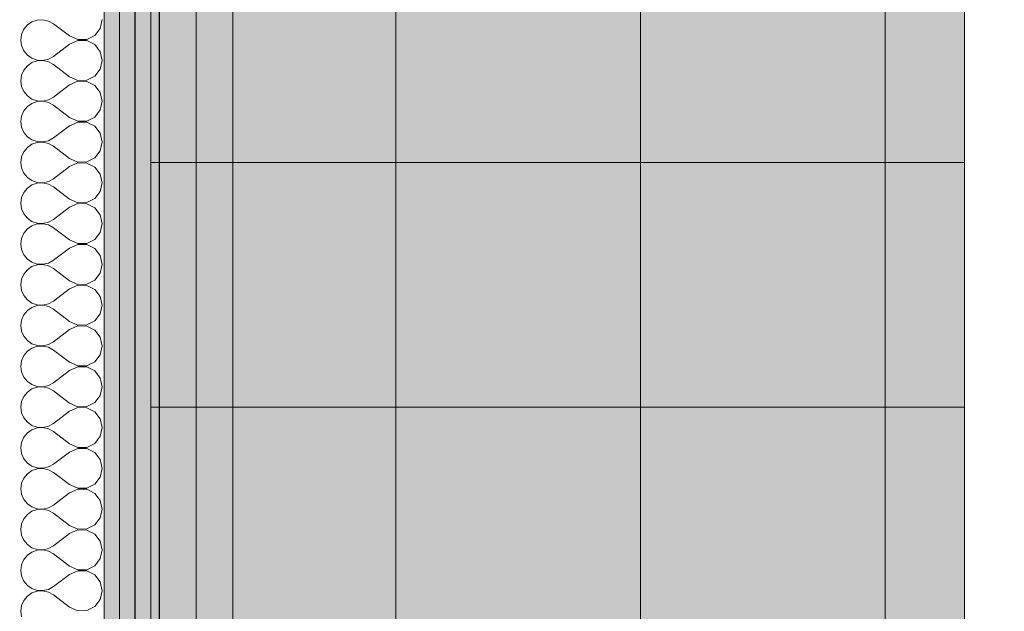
# Model space of a CAD drawing. Header units: millimetres. Extents: x -19885 to 4386, y -353 to 3827.
# Tile 9 of 59: x -19460 to -18655, y 1433 to 1917. Entities that reach past the tile are written whole.
import ezdxf

# ---------------------------------------------------------------- set-up
doc = ezdxf.new("R2010")
doc.units = ezdxf.units.MM
doc.header["$MEASUREMENT"] = 0
doc.linetypes.add('Wipeout_Contour', pattern=[1000, 0, -1000])
for name, color, linetype, lineweight in [('0_Nr_pióra__101', 252, 'Continuous', 5), ('0_Nr_pióra__21', 7, 'Continuous', 25), ('ROZBUDOWA_NOWE_DZIAŁOWE_Nr_pióra__47', 7, 'Continuous', 15)]:
    doc.layers.add(name, color=color, linetype=linetype, lineweight=lineweight)
for name, color, linetype, lineweight, true_color in [('0_Nr_pióra__181', 7, 'Continuous', 0, 0xe8e8e8), ('PRZBUDOWA_W_KAN_OPIS_Nr_pióra__20', 7, 'Continuous', 13, 0xb00000), ('ROZBUDOWA_NOWE_DZIAŁOWE_Nr_pióra__102', 7, 'Continuous', 5, 0xcccccc), ('ROZBUDOWA_NOWE_DZIAŁOWE_Nr_pióra__24', 7, 'Continuous', 15, 0x029e21), ('ROZBUDOWA_NOWE_DZIAŁOWE_Nr_pióra__4', 7, 'Continuous', 13, 0x029e21), ('ROZBUDOWA_NOWE_DZIAŁOWE_Nr_pióra__67', 7, 'Continuous', 13, 0x6a6a6a)]:
    doc.layers.add(name, color=color, linetype=linetype, lineweight=lineweight, true_color=true_color)
doc.layers.add('PRZBUDOWA_W_KAN_OPIS', color=7, linetype='Continuous')
doc.styles.add('GENERATED_STYLE_2', font='txt')
doc.dimstyles.new('GENERATED_STYLE__1', dxfattribs={"dimtxt": 40, "dimasz": 28.5, "dimexe": 0.18, "dimexo": 0, "dimgap": 0.09, "dimtad": 1, "dimdec": 0, "dimlfac": 0.1, "dimzin": 0, "dimdsep": 46, "dimtxsty": 'GENERATED_STYLE_2', "dimblk": 'ARROWHEAD_6', "dimblk1": 'ARROWHEAD_6', "dimblk2": 'ARROWHEAD_6', "dimcen": 0.09, "dimclrd": 256, "dimclre": 256, "dimclrt": 256, "dimadec": 1, "dimazin": 0, "dimtfac": 1, "dimtdec": 4, "dimtmove": 0, "dimatfit": 3, "dimfxl": 0, "dimtolj": 1, "dimtzin": 0, "dimarcsym": 0})
doc.dimstyles.new('GENERATED_STYLE__2', dxfattribs={"dimtxt": 40, "dimasz": 28.5, "dimexe": 0.18, "dimexo": 0, "dimgap": 0.09, "dimtad": 1, "dimtih": 1, "dimtoh": 1, "dimdec": 0, "dimlfac": 0.1, "dimzin": 0, "dimdsep": 46, "dimtxsty": 'GENERATED_STYLE_2', "dimblk": 'ARROWHEAD_6', "dimblk1": 'ARROWHEAD_6', "dimblk2": 'ARROWHEAD_6', "dimcen": 0.09, "dimclrd": 256, "dimclre": 256, "dimclrt": 256, "dimadec": 1, "dimazin": 0, "dimtfac": 1, "dimtdec": 4, "dimtmove": 0, "dimatfit": 3, "dimfxl": 0, "dimtolj": 1, "dimtzin": 0, "dimarcsym": 0})
pattern_1 = [(0, (0, 0), (0, 15), [0, -15])]

# ---------------------------------------------------------------- blocks, each defined once
blk = doc.blocks.new('*X12')
at = {"layer": 'ROZBUDOWA_NOWE_DZIAŁOWE_Nr_pióra__4', "linetype": 'Continuous'}
for p, q in [((-19445.76, 1916.38), (-19450.12, 1914.91)), ((-19441.17, 1916.6), (-19445.76, 1916.38)), ((-19436.69, 1915.56), (-19441.17, 1916.6)), ((-19432.66, 1913.33), (-19436.69, 1915.56)), ((-19394.27, 1909.52), (-19392.66, 1916.67)), ((-19456.84, 1908.76), (-19458.7, 1904.55)), ((-19453.91, 1912.3), (-19456.84, 1908.76)), ((-19450.12, 1914.91), (-19453.91, 1912.3)), ((-19419.33, 1903.33), (-19432.66, 1913.33)), ((-19398.79, 1903.76), (-19394.27, 1909.52)), ((-19458.7, 1904.55), (-19459.33, 1900)), ((-19459.33, 1900), (-19458.7, 1895.45)), ((-19419.33, 1903.33), (-19412.65, 1900.33)), ((-19412.65, 1899.67), (-19419.33, 1896.67)), ((-19412.65, 1900.33), (-19405.33, 1900.49)), ((-19405.33, 1899.51), (-19412.65, 1899.67)), ((-19405.33, 1900.49), (-19398.79, 1903.76)), ((-19398.79, 1896.24), (-19405.33, 1899.51)), ((-19458.7, 1895.45), (-19456.84, 1891.24)), ((-19456.84, 1891.24), (-19453.91, 1887.7)), ((-19419.33, 1896.67), (-19432.66, 1886.67)), ((-19394.27, 1890.48), (-19398.79, 1896.24)), ((-19453.91, 1887.7), (-19450.12, 1885.09)), ((-19450.12, 1885.09), (-19445.76, 1883.62)), ((-19445.76, 1883.04), (-19450.12, 1881.57)), ((-19445.76, 1883.62), (-19441.17, 1883.4)), ((-19441.17, 1883.27), (-19445.76, 1883.04)), ((-19441.17, 1883.4), (-19436.69, 1884.44)), ((-19436.69, 1882.23), (-19441.17, 1883.27)), ((-19436.69, 1884.44), (-19432.66, 1886.67)), ((-19392.66, 1883.33), (-19394.27, 1890.48)), ((-19394.27, 1876.19), (-19392.66, 1883.33)), ((-19456.84, 1875.43), (-19458.7, 1871.22)), ((-19453.91, 1878.97), (-19456.84, 1875.43)), ((-19450.12, 1881.57), (-19453.91, 1878.97)), ((-19432.66, 1880), (-19436.69, 1882.23)), ((-19419.33, 1870), (-19432.66, 1880)), ((-19398.79, 1870.43), (-19394.27, 1876.19)), ((-19458.7, 1871.22), (-19459.33, 1866.67)), ((-19419.33, 1870), (-19412.65, 1867)), ((-19412.65, 1867), (-19405.33, 1867.15)), ((-19405.33, 1867.15), (-19398.79, 1870.43)), ((-19459.33, 1866.67), (-19458.7, 1862.11)), ((-19458.7, 1862.11), (-19456.84, 1857.9)), ((-19419.33, 1863.33), (-19432.66, 1853.33)), ((-19412.65, 1866.33), (-19419.33, 1863.33)), ((-19405.33, 1866.18), (-19412.65, 1866.33)), ((-19398.79, 1862.91), (-19405.33, 1866.18)), ((-19394.27, 1857.14), (-19398.79, 1862.91)), ((-19456.84, 1857.9), (-19453.91, 1854.36)), ((-19453.91, 1854.36), (-19450.12, 1851.76)), ((-19450.12, 1851.76), (-19445.76, 1850.29)), ((-19441.17, 1850.07), (-19436.69, 1851.11)), ((-19436.69, 1851.11), (-19432.66, 1853.33)), ((-19392.66, 1850), (-19394.27, 1857.14)), ((-19453.91, 1845.64), (-19456.84, 1842.1)), ((-19450.12, 1848.24), (-19453.91, 1845.64)), ((-19445.76, 1849.71), (-19450.12, 1848.24)), ((-19445.76, 1850.29), (-19441.17, 1850.07)), ((-19441.17, 1849.93), (-19445.76, 1849.71)), ((-19436.69, 1848.89), (-19441.17, 1849.93)), ((-19432.66, 1846.67), (-19436.69, 1848.89)), ((-19419.33, 1836.67), (-19432.66, 1846.67)), ((-19398.79, 1837.09), (-19394.27, 1842.86)), ((-19394.27, 1842.86), (-19392.66, 1850)), ((-19458.7, 1837.89), (-19459.33, 1833.33)), ((-19456.84, 1842.1), (-19458.7, 1837.89)), ((-19419.33, 1836.67), (-19412.65, 1833.67)), ((-19405.33, 1833.82), (-19398.79, 1837.09)), ((-19459.33, 1833.33), (-19458.7, 1828.78)), ((-19458.7, 1828.78), (-19456.84, 1824.57)), ((-19419.33, 1830), (-19432.66, 1820)), ((-19412.65, 1833), (-19419.33, 1830)), ((-19412.65, 1833.67), (-19405.33, 1833.82)), ((-19405.33, 1832.85), (-19412.65, 1833)), ((-19398.79, 1829.57), (-19405.33, 1832.85)), ((-19394.27, 1823.81), (-19398.79, 1829.57)), ((-19456.84, 1824.57), (-19453.91, 1821.03)), ((-19453.91, 1821.03), (-19450.12, 1818.43)), ((-19436.69, 1817.77), (-19432.66, 1820)), ((-19392.66, 1816.67), (-19394.27, 1823.81)), ((-19453.91, 1812.3), (-19456.84, 1808.76)), ((-19450.12, 1814.91), (-19453.91, 1812.3)), ((-19450.12, 1818.43), (-19445.76, 1816.96)), ((-19445.76, 1816.38), (-19450.12, 1814.91)), ((-19445.76, 1816.96), (-19441.17, 1816.73)), ((-19441.17, 1816.6), (-19445.76, 1816.38)), ((-19441.17, 1816.73), (-19436.69, 1817.77)), ((-19436.69, 1815.56), (-19441.17, 1816.6)), ((-19432.66, 1813.33), (-19436.69, 1815.56)), ((-19419.33, 1803.33), (-19432.66, 1813.33)), ((-19394.27, 1809.52), (-19392.66, 1816.67)), ((-19458.7, 1804.55), (-19459.33, 1800)), ((-19456.84, 1808.76), (-19458.7, 1804.55)), ((-19419.33, 1803.33), (-19412.65, 1800.33)), ((-19405.33, 1800.49), (-19398.79, 1803.76)), ((-19398.79, 1803.76), (-19394.27, 1809.52)), ((-19459.33, 1800), (-19458.7, 1795.45)), ((-19458.7, 1795.45), (-19456.84, 1791.24)), ((-19419.33, 1796.67), (-19432.66, 1786.67)), ((-19412.65, 1799.67), (-19419.33, 1796.67)), ((-19412.65, 1800.33), (-19405.33, 1800.49)), ((-19405.33, 1799.51), (-19412.65, 1799.67)), ((-19398.79, 1796.24), (-19405.33, 1799.51)), ((-19394.27, 1790.48), (-19398.79, 1796.24)), ((-19456.84, 1791.24), (-19453.91, 1787.7)), ((-19453.91, 1787.7), (-19450.12, 1785.09)), ((-19436.69, 1784.44), (-19432.66, 1786.67)), ((-19392.66, 1783.33), (-19394.27, 1790.48)), ((-19453.91, 1778.97), (-19456.84, 1775.43)), ((-19450.12, 1781.57), (-19453.91, 1778.97)), ((-19450.12, 1785.09), (-19445.76, 1783.62)), ((-19445.76, 1783.04), (-19450.12, 1781.57)), ((-19445.76, 1783.62), (-19441.17, 1783.4)), ((-19441.17, 1783.27), (-19445.76, 1783.04)), ((-19441.17, 1783.4), (-19436.69, 1784.44)), ((-19436.69, 1782.23), (-19441.17, 1783.27)), ((-19432.66, 1780), (-19436.69, 1782.23)), ((-19419.33, 1770), (-19432.66, 1780)), ((-19394.27, 1776.19), (-19392.66, 1783.33)), ((-19458.7, 1771.22), (-19459.33, 1766.67)), ((-19456.84, 1775.43), (-19458.7, 1771.22)), ((-19405.33, 1767.15), (-19398.79, 1770.43)), ((-19398.79, 1770.43), (-19394.27, 1776.19)), ((-19459.33, 1766.67), (-19458.7, 1762.11)), ((-19419.33, 1763.33), (-19432.66, 1753.33)), ((-19419.33, 1770), (-19412.65, 1767)), ((-19412.65, 1766.33), (-19419.33, 1763.33)), ((-19412.65, 1767), (-19405.33, 1767.15)), ((-19405.33, 1766.18), (-19412.65, 1766.33)), ((-19398.79, 1762.91), (-19405.33, 1766.18)), ((-19394.27, 1757.14), (-19398.79, 1762.91)), ((-19458.7, 1762.11), (-19456.84, 1757.9)), ((-19456.84, 1757.9), (-19453.91, 1754.36)), ((-19453.91, 1754.36), (-19450.12, 1751.76)), ((-19392.66, 1750), (-19394.27, 1757.14)), ((-19450.12, 1748.24), (-19453.91, 1745.64)), ((-19450.12, 1751.76), (-19445.76, 1750.29)), ((-19445.76, 1749.71), (-19450.12, 1748.24)), ((-19445.76, 1750.29), (-19441.17, 1750.07)), ((-19441.17, 1749.93), (-19445.76, 1749.71)), ((-19441.17, 1750.07), (-19436.69, 1751.11)), ((-19436.69, 1748.89), (-19441.17, 1749.93)), ((-19436.69, 1751.11), (-19432.66, 1753.33)), ((-19432.66, 1746.67), (-19436.69, 1748.89)), ((-19419.33, 1736.67), (-19432.66, 1746.67)), ((-19394.27, 1742.86), (-19392.66, 1750)), ((-19456.84, 1742.1), (-19458.7, 1737.89)), ((-19453.91, 1745.64), (-19456.84, 1742.1)), ((-19398.79, 1737.09), (-19394.27, 1742.86)), ((-19458.7, 1737.89), (-19459.33, 1733.33)), ((-19459.33, 1733.33), (-19458.7, 1728.78)), ((-19419.33, 1736.67), (-19412.65, 1733.67)), ((-19412.65, 1733), (-19419.33, 1730)), ((-19412.65, 1733.67), (-19405.33, 1733.82)), ((-19405.33, 1732.85), (-19412.65, 1733)), ((-19405.33, 1733.82), (-19398.79, 1737.09)), ((-19398.79, 1729.57), (-19405.33, 1732.85)), ((-19458.7, 1728.78), (-19456.84, 1724.57)), ((-19456.84, 1724.57), (-19453.91, 1721.03)), ((-19419.33, 1730), (-19432.66, 1720)), ((-19394.27, 1723.81), (-19398.79, 1729.57)), ((-19392.66, 1716.67), (-19394.27, 1723.81)), ((-19453.91, 1721.03), (-19450.12, 1718.43)), ((-19450.12, 1714.91), (-19453.91, 1712.3)), ((-19450.12, 1718.43), (-19445.76, 1716.96)), ((-19445.76, 1716.38), (-19450.12, 1714.91)), ((-19445.76, 1716.96), (-19441.17, 1716.73)), ((-19441.17, 1716.6), (-19445.76, 1716.38)), ((-19441.17, 1716.73), (-19436.69, 1717.77)), ((-19436.69, 1715.56), (-19441.17, 1716.6)), ((-19436.69, 1717.77), (-19432.66, 1720)), ((-19432.66, 1713.33), (-19436.69, 1715.56)), ((-19394.27, 1709.52), (-19392.66, 1716.67)), ((-19456.84, 1708.76), (-19458.7, 1704.55)), ((-19453.91, 1712.3), (-19456.84, 1708.76)), ((-19419.33, 1703.33), (-19432.66, 1713.33)), ((-19398.79, 1703.76), (-19394.27, 1709.52)), ((-19458.7, 1704.55), (-19459.33, 1700)), ((-19459.33, 1700), (-19458.7, 1695.45)), ((-19419.33, 1703.33), (-19412.65, 1700.33)), ((-19412.65, 1699.67), (-19419.33, 1696.67)), ((-19412.65, 1700.33), (-19405.33, 1700.49)), ((-19405.33, 1699.51), (-19412.65, 1699.67)), ((-19405.33, 1700.49), (-19398.79, 1703.76)), ((-19398.79, 1696.24), (-19405.33, 1699.51)), ((-19458.7, 1695.45), (-19456.84, 1691.24)), ((-19456.84, 1691.24), (-19453.91, 1687.7)), ((-19419.33, 1696.67), (-19432.66, 1686.67)), ((-19394.27, 1690.48), (-19398.79, 1696.24)), ((-19392.66, 1683.33), (-19394.27, 1690.48)), ((-19453.91, 1687.7), (-19450.12, 1685.09)), ((-19450.12, 1685.09), (-19445.76, 1683.62)), ((-19445.76, 1683.04), (-19450.12, 1681.57)), ((-19445.76, 1683.62), (-19441.17, 1683.4)), ((-19441.17, 1683.27), (-19445.76, 1683.04)), ((-19441.17, 1683.4), (-19436.69, 1684.44)), ((-19436.69, 1682.23), (-19441.17, 1683.27)), ((-19436.69, 1684.44), (-19432.66, 1686.67)), ((-19432.66, 1680), (-19436.69, 1682.23)), ((-19394.27, 1676.19), (-19392.66, 1683.33)), ((-19456.84, 1675.43), (-19458.7, 1671.22)), ((-19453.91, 1678.97), (-19456.84, 1675.43)), ((-19450.12, 1681.57), (-19453.91, 1678.97)), ((-19419.33, 1670), (-19432.66, 1680)), ((-19398.79, 1670.43), (-19394.27, 1676.19)), ((-19458.7, 1671.22), (-19459.33, 1666.67)), ((-19459.33, 1666.67), (-19458.7, 1662.11)), ((-19419.33, 1670), (-19412.65, 1667)), ((-19412.65, 1666.33), (-19419.33, 1663.33)), ((-19412.65, 1667), (-19405.33, 1667.15)), ((-19405.33, 1666.18), (-19412.65, 1666.33)), ((-19405.33, 1667.15), (-19398.79, 1670.43)), ((-19398.79, 1662.91), (-19405.33, 1666.18)), ((-19458.7, 1662.11), (-19456.84, 1657.9)), ((-19456.84, 1657.9), (-19453.91, 1654.36)), ((-19419.33, 1663.33), (-19432.66, 1653.33)), ((-19394.27, 1657.14), (-19398.79, 1662.91)), ((-19453.91, 1654.36), (-19450.12, 1651.76)), ((-19450.12, 1651.76), (-19445.76, 1650.29)), ((-19445.76, 1649.71), (-19450.12, 1648.24)), ((-19445.76, 1650.29), (-19441.17, 1650.07)), ((-19441.17, 1649.93), (-19445.76, 1649.71)), ((-19441.17, 1650.07), (-19436.69, 1651.11)), ((-19436.69, 1648.89), (-19441.17, 1649.93)), ((-19436.69, 1651.11), (-19432.66, 1653.33)), ((-19392.66, 1650), (-19394.27, 1657.14)), ((-19394.27, 1642.86), (-19392.66, 1650)), ((-19456.84, 1642.1), (-19458.7, 1637.89)), ((-19453.91, 1645.64), (-19456.84, 1642.1)), ((-19450.12, 1648.24), (-19453.91, 1645.64)), ((-19432.66, 1646.67), (-19436.69, 1648.89)), ((-19419.33, 1636.67), (-19432.66, 1646.67)), ((-19398.79, 1637.09), (-19394.27, 1642.86)), ((-19458.7, 1637.89), (-19459.33, 1633.33)), ((-19419.33, 1636.67), (-19412.65, 1633.67)), ((-19412.65, 1633.67), (-19405.33, 1633.82)), ((-19405.33, 1633.82), (-19398.79, 1637.09)), ((-19459.33, 1633.33), (-19458.7, 1628.78)), ((-19458.7, 1628.78), (-19456.84, 1624.57)), ((-19419.33, 1630), (-19432.66, 1620)), ((-19412.65, 1633), (-19419.33, 1630)), ((-19405.33, 1632.85), (-19412.65, 1633)), ((-19398.79, 1629.57), (-19405.33, 1632.85)), ((-19394.27, 1623.81), (-19398.79, 1629.57)), ((-19456.84, 1624.57), (-19453.91, 1621.03)), ((-19453.91, 1621.03), (-19450.12, 1618.43)), ((-19450.12, 1618.43), (-19445.76, 1616.96)), ((-19441.17, 1616.73), (-19436.69, 1617.77)), ((-19436.69, 1617.77), (-19432.66, 1620)), ((-19392.66, 1616.67), (-19394.27, 1623.81)), ((-19453.91, 1612.3), (-19456.84, 1608.76)), ((-19450.12, 1614.91), (-19453.91, 1612.3)), ((-19445.76, 1616.38), (-19450.12, 1614.91)), ((-19445.76, 1616.96), (-19441.17, 1616.73)), ((-19441.17, 1616.6), (-19445.76, 1616.38)), ((-19436.69, 1615.56), (-19441.17, 1616.6)), ((-19432.66, 1613.33), (-19436.69, 1615.56)), ((-19419.33, 1603.33), (-19432.66, 1613.33)), ((-19398.79, 1603.76), (-19394.27, 1609.52)), ((-19394.27, 1609.52), (-19392.66, 1616.67)), ((-19458.7, 1604.55), (-19459.33, 1600)), ((-19456.84, 1608.76), (-19458.7, 1604.55)), ((-19419.33, 1603.33), (-19412.65, 1600.33)), ((-19405.33, 1600.49), (-19398.79, 1603.76)), ((-19459.33, 1600), (-19458.7, 1595.45)), ((-19458.7, 1595.45), (-19456.84, 1591.24)), ((-19419.33, 1596.67), (-19432.66, 1586.67)), ((-19412.65, 1599.67), (-19419.33, 1596.67)), ((-19412.65, 1600.33), (-19405.33, 1600.49)), ((-19405.33, 1599.51), (-19412.65, 1599.67)), ((-19398.79, 1596.24), (-19405.33, 1599.51)), ((-19394.27, 1590.48), (-19398.79, 1596.24)), ((-19456.84, 1591.24), (-19453.91, 1587.7)), ((-19453.91, 1587.7), (-19450.12, 1585.09)), ((-19436.69, 1584.44), (-19432.66, 1586.67)), ((-19392.66, 1583.33), (-19394.27, 1590.48)), ((-19453.91, 1578.97), (-19456.84, 1575.43)), ((-19450.12, 1581.57), (-19453.91, 1578.97)), ((-19450.12, 1585.09), (-19445.76, 1583.62)), ((-19445.76, 1583.04), (-19450.12, 1581.57)), ((-19445.76, 1583.62), (-19441.17, 1583.4)), ((-19441.17, 1583.27), (-19445.76, 1583.04)), ((-19441.17, 1583.4), (-19436.69, 1584.44)), ((-19436.69, 1582.23), (-19441.17, 1583.27)), ((-19432.66, 1580), (-19436.69, 1582.23)), ((-19419.33, 1570), (-19432.66, 1580)), ((-19394.27, 1576.19), (-19392.66, 1583.33)), ((-19458.7, 1571.22), (-19459.33, 1566.67)), ((-19456.84, 1575.43), (-19458.7, 1571.22)), ((-19419.33, 1570), (-19412.65, 1567)), ((-19405.33, 1567.15), (-19398.79, 1570.43)), ((-19398.79, 1570.43), (-19394.27, 1576.19)), ((-19459.33, 1566.67), (-19458.7, 1562.11)), ((-19458.7, 1562.11), (-19456.84, 1557.9)), ((-19419.33, 1563.33), (-19432.66, 1553.33)), ((-19412.65, 1566.33), (-19419.33, 1563.33)), ((-19412.65, 1567), (-19405.33, 1567.15)), ((-19405.33, 1566.18), (-19412.65, 1566.33)), ((-19398.79, 1562.91), (-19405.33, 1566.18)), ((-19394.27, 1557.14), (-19398.79, 1562.91)), ((-19456.84, 1557.9), (-19453.91, 1554.36)), ((-19453.91, 1554.36), (-19450.12, 1551.76)), ((-19436.69, 1551.11), (-19432.66, 1553.33)), ((-19392.66, 1550), (-19394.27, 1557.14)), ((-19453.91, 1545.64), (-19456.84, 1542.1)), ((-19450.12, 1548.24), (-19453.91, 1545.64)), ((-19450.12, 1551.76), (-19445.76, 1550.29)), ((-19445.76, 1549.71), (-19450.12, 1548.24)), ((-19445.76, 1550.29), (-19441.17, 1550.07)), ((-19441.17, 1549.93), (-19445.76, 1549.71)), ((-19441.17, 1550.07), (-19436.69, 1551.11)), ((-19436.69, 1548.89), (-19441.17, 1549.93)), ((-19432.66, 1546.67), (-19436.69, 1548.89)), ((-19419.33, 1536.67), (-19432.66, 1546.67)), ((-19394.27, 1542.86), (-19392.66, 1550)), ((-19458.7, 1537.89), (-19459.33, 1533.33)), ((-19456.84, 1542.1), (-19458.7, 1537.89)), ((-19405.33, 1533.82), (-19398.79, 1537.09)), ((-19398.79, 1537.09), (-19394.27, 1542.86)), ((-19459.33, 1533.33), (-19458.7, 1528.78)), ((-19419.33, 1530), (-19432.66, 1520)), ((-19419.33, 1536.67), (-19412.65, 1533.67)), ((-19412.65, 1533), (-19419.33, 1530)), ((-19412.65, 1533.67), (-19405.33, 1533.82)), ((-19405.33, 1532.85), (-19412.65, 1533)), ((-19398.79, 1529.57), (-19405.33, 1532.85)), ((-19394.27, 1523.81), (-19398.79, 1529.57)), ((-19458.7, 1528.78), (-19456.84, 1524.57)), ((-19456.84, 1524.57), (-19453.91, 1521.03)), ((-19453.91, 1521.03), (-19450.12, 1518.43)), ((-19392.66, 1516.67), (-19394.27, 1523.81)), ((-19450.12, 1514.91), (-19453.91, 1512.3)), ((-19450.12, 1518.43), (-19445.76, 1516.96)), ((-19445.76, 1516.38), (-19450.12, 1514.91)), ((-19445.76, 1516.96), (-19441.17, 1516.73)), ((-19441.17, 1516.6), (-19445.76, 1516.38)), ((-19441.17, 1516.73), (-19436.69, 1517.77)), ((-19436.69, 1515.56), (-19441.17, 1516.6)), ((-19436.69, 1517.77), (-19432.66, 1520)), ((-19432.66, 1513.33), (-19436.69, 1515.56)), ((-19419.33, 1503.33), (-19432.66, 1513.33)), ((-19394.27, 1509.52), (-19392.66, 1516.67)), ((-19456.84, 1508.76), (-19458.7, 1504.55)), ((-19453.91, 1512.3), (-19456.84, 1508.76)), ((-19398.79, 1503.76), (-19394.27, 1509.52)), ((-19458.7, 1504.55), (-19459.33, 1500)), ((-19459.33, 1500), (-19458.7, 1495.45)), ((-19419.33, 1503.33), (-19412.65, 1500.33)), ((-19412.65, 1499.67), (-19419.33, 1496.67)), ((-19412.65, 1500.33), (-19405.33, 1500.49)), ((-19405.33, 1499.51), (-19412.65, 1499.67)), ((-19405.33, 1500.49), (-19398.79, 1503.76)), ((-19398.79, 1496.24), (-19405.33, 1499.51)), ((-19458.7, 1495.45), (-19456.84, 1491.24)), ((-19456.84, 1491.24), (-19453.91, 1487.7)), ((-19419.33, 1496.67), (-19432.66, 1486.67)), ((-19394.27, 1490.48), (-19398.79, 1496.24)), ((-19392.66, 1483.33), (-19394.27, 1490.48)), ((-19453.91, 1487.7), (-19450.12, 1485.09)), ((-19450.12, 1481.57), (-19453.91, 1478.97)), ((-19450.12, 1485.09), (-19445.76, 1483.62)), ((-19445.76, 1483.04), (-19450.12, 1481.57)), ((-19445.76, 1483.62), (-19441.17, 1483.4)), ((-19441.17, 1483.27), (-19445.76, 1483.04)), ((-19441.17, 1483.4), (-19436.69, 1484.44)), ((-19436.69, 1482.23), (-19441.17, 1483.27)), ((-19436.69, 1484.44), (-19432.66, 1486.67)), ((-19432.66, 1480), (-19436.69, 1482.23)), ((-19394.27, 1476.19), (-19392.66, 1483.33)), ((-19456.84, 1475.43), (-19458.7, 1471.22)), ((-19453.91, 1478.97), (-19456.84, 1475.43)), ((-19419.33, 1470), (-19432.66, 1480)), ((-19398.79, 1470.43), (-19394.27, 1476.19)), ((-19458.7, 1471.22), (-19459.33, 1466.67)), ((-19459.33, 1466.67), (-19458.7, 1462.11)), ((-19419.33, 1470), (-19412.65, 1467)), ((-19412.65, 1466.33), (-19419.33, 1463.33)), ((-19412.65, 1467), (-19405.33, 1467.15)), ((-19405.33, 1466.18), (-19412.65, 1466.33)), ((-19405.33, 1467.15), (-19398.79, 1470.43)), ((-19398.79, 1462.91), (-19405.33, 1466.18)), ((-19458.7, 1462.11), (-19456.84, 1457.9)), ((-19456.84, 1457.9), (-19453.91, 1454.36)), ((-19419.33, 1463.33), (-19432.66, 1453.33)), ((-19394.27, 1457.14), (-19398.79, 1462.91)), ((-19392.66, 1450), (-19394.27, 1457.14)), ((-19453.91, 1454.36), (-19450.12, 1451.76)), ((-19450.12, 1451.76), (-19445.76, 1450.29)), ((-19445.76, 1449.71), (-19450.12, 1448.24)), ((-19445.76, 1450.29), (-19441.17, 1450.07)), ((-19441.17, 1449.93), (-19445.76, 1449.71)), ((-19441.17, 1450.07), (-19436.69, 1451.11)), ((-19436.69, 1448.89), (-19441.17, 1449.93)), ((-19436.69, 1451.11), (-19432.66, 1453.33)), ((-19432.66, 1446.67), (-19436.69, 1448.89)), ((-19394.27, 1442.86), (-19392.66, 1450)), ((-19456.84, 1442.1), (-19458.7, 1437.89)), ((-19453.91, 1445.64), (-19456.84, 1442.1)), ((-19450.12, 1448.24), (-19453.91, 1445.64)), ((-19419.33, 1436.67), (-19432.66, 1446.67)), ((-19398.79, 1437.09), (-19394.27, 1442.86)), ((-19458.7, 1437.89), (-19459.33, 1433.33)), ((-19459.33, 1433.33), (-19458.7, 1428.78)), ((-19419.33, 1436.67), (-19412.65, 1433.67)), ((-19412.65, 1433.67), (-19405.33, 1433.82)), ((-19405.33, 1433.82), (-19398.79, 1437.09))]:
    blk.add_line(p, q, dxfattribs=at)
blk = doc.blocks.new('Wypełnienie_6', base_point=(0, 0))
at = {"layer": 'ROZBUDOWA_NOWE_DZIAŁOWE_Nr_pióra__4', "linetype": 'Continuous'}
blk.add_blockref('*X12', (0, 0), dxfattribs=at)
blk = doc.blocks.new('*D222')
at = {"layer": 'PRZBUDOWA_W_KAN_OPIS_Nr_pióra__20', "linetype": 'Continuous'}
for p, q in [((-19366, -252.51), (-19366, -196.26)), ((-18688, -252.51), (-18688, -196.26)), ((-19351, -209.38), (-19381, -239.38)), ((-18673, -209.38), (-18703, -239.38)), ((-19388.5, -224.38), (-19366, -224.38)), ((-19366, -224.38), (-18688, -224.38))]:
    blk.add_line(p, q, dxfattribs=at)
at = {"color": 254, "linetype": 'Wipeout_Contour', "lineweight": 0, "ltscale": 76112.086288}
blk.add_wipeout([(-19052.6, -216.38), (-19001.4, -216.38), (-19001.4, -176.38), (-19052.6, -176.38)], dxfattribs=at).dxf.layer = 'PRZBUDOWA_W_KAN_OPIS'
at = {"layer": 'PRZBUDOWA_W_KAN_OPIS_Nr_pióra__20', "insert": (-19052.6, -216.38), "char_height": 40, "attachment_point": 7, "style": 'GENERATED_STYLE_2'}
blk.add_mtext('\\A1;{\\fArial Narrow|b0|i0|c238|p34;68}', dxfattribs=at)
blk = doc.blocks.new('ARROWHEAD_6')
at = {"color": 0, "linetype": 'Continuous', "lineweight": 0}
for p, q in [((-0.5, -0.5), (0.5, 0.5)), ((0, 0), (-1, 0))]:
    blk.add_line(p, q, dxfattribs=at)
blk = doc.blocks.new('*D225')
at = {"layer": 'PRZBUDOWA_W_KAN_OPIS_Nr_pióra__20', "linetype": 'Continuous'}
for p, q in [((-19366, -152.51), (-19366, -96.26)), ((-19346, -152.51), (-19346, -96.26)), ((-19351, -109.38), (-19381, -139.38)), ((-19331, -109.38), (-19361, -139.38)), ((-19388.5, -124.38), (-19366, -124.38)), ((-19366, -124.38), (-19346, -124.38))]:
    blk.add_line(p, q, dxfattribs=at)
at = {"color": 254, "linetype": 'Wipeout_Contour', "lineweight": 0, "ltscale": 77576.189857}
blk.add_wipeout([(-19406.6, -116.38), (-19381, -116.38), (-19381, -76.38), (-19406.6, -76.38)], dxfattribs=at).dxf.layer = 'PRZBUDOWA_W_KAN_OPIS'
at = {"layer": 'PRZBUDOWA_W_KAN_OPIS_Nr_pióra__20', "insert": (-19406.6, -116.38), "char_height": 40, "attachment_point": 7, "style": 'GENERATED_STYLE_2'}
blk.add_mtext('\\A1;{\\fArial Narrow|b0|i0|c238|p34;2}', dxfattribs=at)
blk = doc.blocks.new('*D230')
at = {"layer": 'PRZBUDOWA_W_KAN_OPIS_Nr_pióra__20', "linetype": 'Continuous'}
for p, q in [((-18688, -152.51), (-18688, -96.26)), ((-17664, -152.51), (-17664, -96.26)), ((-18673, -109.38), (-18703, -139.38)), ((-17649, -109.38), (-17679, -139.38)), ((-18688, -124.38), (-17664, -124.38))]:
    blk.add_line(p, q, dxfattribs=at)
at = {"color": 254, "linetype": 'Wipeout_Contour', "lineweight": 0, "ltscale": 72705.056717}
blk.add_wipeout([(-18214.4, -116.38), (-18137.6, -116.38), (-18137.6, -76.38), (-18214.4, -76.38)], dxfattribs=at).dxf.layer = 'PRZBUDOWA_W_KAN_OPIS'
at = {"layer": 'PRZBUDOWA_W_KAN_OPIS_Nr_pióra__20', "insert": (-18214.4, -116.38), "char_height": 40, "attachment_point": 7, "style": 'GENERATED_STYLE_2'}
blk.add_mtext('\\A1;{\\fArial Narrow|b0|i0|c238|p34;102}', dxfattribs=at)
blk = doc.blocks.new('*D238')
at = {"layer": 'PRZBUDOWA_W_KAN_OPIS_Nr_pióra__20', "linetype": 'Continuous'}
for p, q in [((-19366, -352.51), (-19366, -296.26)), ((-16352.86, -352.51), (-16352.86, -296.26)), ((-19351, -309.38), (-19381, -339.38)), ((-16367.86, -339.38), (-16337.86, -309.38)), ((-19388.5, -324.38), (-19366, -324.38)), ((-19366, -324.38), (-16352.86, -324.38)), ((-16352.86, -324.38), (-16330.36, -324.38))]:
    blk.add_line(p, q, dxfattribs=at)
at = {"color": 254, "linetype": 'Wipeout_Contour', "lineweight": 0, "ltscale": 71447.606242}
blk.add_wipeout([(-17897.83, -316.38), (-17821.03, -316.38), (-17821.03, -276.38), (-17897.83, -276.38)], dxfattribs=at).dxf.layer = 'PRZBUDOWA_W_KAN_OPIS'
at = {"layer": 'PRZBUDOWA_W_KAN_OPIS_Nr_pióra__20', "insert": (-17897.83, -316.38), "char_height": 40, "attachment_point": 7, "style": 'GENERATED_STYLE_2'}
blk.add_mtext('\\A1;{\\fArial Narrow|b0|i0|c238|p34;301}', dxfattribs=at)
blk = doc.blocks.new('*D244')
at = {"layer": 'PRZBUDOWA_W_KAN_OPIS_Nr_pióra__20', "linetype": 'Continuous'}
for p, q in [((-19722.63, 1615), (-19692.63, 1585)), ((-19679.5, 1600), (-19735.75, 1600)), ((-19707.63, 1400), (-19707.63, 1600)), ((-19722.63, 1415), (-19692.63, 1385)), ((-19679.5, 1400), (-19735.75, 1400))]:
    blk.add_line(p, q, dxfattribs=at)
at = {"color": 254, "linetype": 'Wipeout_Contour', "lineweight": 0, "ltscale": 79170.267813}
blk.add_wipeout([(-19715.63, 1474.4), (-19715.63, 1525.6), (-19755.63, 1525.6), (-19755.63, 1474.4)], dxfattribs=at).dxf.layer = 'PRZBUDOWA_W_KAN_OPIS'
at = {"layer": 'PRZBUDOWA_W_KAN_OPIS_Nr_pióra__20', "insert": (-19715.63, 1474.4), "char_height": 40, "attachment_point": 7, "rotation": 90, "style": 'GENERATED_STYLE_2'}
blk.add_mtext('\\A1;{\\fArial Narrow|b0|i0|c238|p34;20}', dxfattribs=at)
blk = doc.blocks.new('*D245')
at = {"layer": 'PRZBUDOWA_W_KAN_OPIS_Nr_pióra__20', "linetype": 'Continuous'}
for p, q in [((-19722.63, 1815), (-19692.63, 1785)), ((-19679.5, 1800), (-19735.75, 1800)), ((-19707.63, 1600), (-19707.63, 1800)), ((-19722.63, 1615), (-19692.63, 1585)), ((-19679.5, 1600), (-19735.75, 1600))]:
    blk.add_line(p, q, dxfattribs=at)
at = {"color": 254, "linetype": 'Wipeout_Contour', "lineweight": 0, "ltscale": 79234.912168}
blk.add_wipeout([(-19715.63, 1674.4), (-19715.63, 1725.6), (-19755.63, 1725.6), (-19755.63, 1674.4)], dxfattribs=at).dxf.layer = 'PRZBUDOWA_W_KAN_OPIS'
at = {"layer": 'PRZBUDOWA_W_KAN_OPIS_Nr_pióra__20', "insert": (-19715.63, 1674.4), "char_height": 40, "attachment_point": 7, "rotation": 90, "style": 'GENERATED_STYLE_2'}
blk.add_mtext('\\A1;{\\fArial Narrow|b0|i0|c238|p34;20}', dxfattribs=at)
blk = doc.blocks.new('*D246')
at = {"layer": 'PRZBUDOWA_W_KAN_OPIS_Nr_pióra__20', "linetype": 'Continuous'}
for p, q in [((-19722.63, 2015), (-19692.63, 1985)), ((-19679.5, 2000), (-19735.75, 2000)), ((-19707.63, 1800), (-19707.63, 2000)), ((-19722.63, 1815), (-19692.63, 1785)), ((-19679.5, 1800), (-19735.75, 1800))]:
    blk.add_line(p, q, dxfattribs=at)
at = {"color": 254, "linetype": 'Wipeout_Contour', "lineweight": 0, "ltscale": 79307.574077}
blk.add_wipeout([(-19715.63, 1874.4), (-19715.63, 1925.6), (-19755.63, 1925.6), (-19755.63, 1874.4)], dxfattribs=at).dxf.layer = 'PRZBUDOWA_W_KAN_OPIS'
at = {"layer": 'PRZBUDOWA_W_KAN_OPIS_Nr_pióra__20', "insert": (-19715.63, 1874.4), "char_height": 40, "attachment_point": 7, "rotation": 90, "style": 'GENERATED_STYLE_2'}
blk.add_mtext('\\A1;{\\fArial Narrow|b0|i0|c238|p34;20}', dxfattribs=at)
blk = doc.blocks.new('*D252')
at = {"layer": 'PRZBUDOWA_W_KAN_OPIS_Nr_pióra__20', "linetype": 'Continuous'}
for p, q in [((-19839.52, 2615), (-19809.52, 2585)), ((-19796.4, 2600), (-19852.65, 2600)), ((-19824.52, 400), (-19824.52, 2600)), ((-19839.52, 415), (-19809.52, 385)), ((-19796.4, 400), (-19852.65, 400)), ((-19824.52, 377.5), (-19824.52, 400))]:
    blk.add_line(p, q, dxfattribs=at)
at = {"color": 254, "linetype": 'Wipeout_Contour', "lineweight": 0, "ltscale": 79636.584102}
blk.add_wipeout([(-19832.52, 1461.6), (-19832.52, 1538.4), (-19872.52, 1538.4), (-19872.52, 1461.6)], dxfattribs=at).dxf.layer = 'PRZBUDOWA_W_KAN_OPIS'
at = {"layer": 'PRZBUDOWA_W_KAN_OPIS_Nr_pióra__20', "insert": (-19832.52, 1461.6), "char_height": 40, "attachment_point": 7, "rotation": 90, "style": 'GENERATED_STYLE_2'}
blk.add_mtext('\\A1;{\\fArial Narrow|b0|i0|c238|p34;220}', dxfattribs=at)

msp = doc.modelspace()

# ---------------------------------------------------------------- hatches: boundary and pattern name
at = {"layer": '0_Nr_pióra__181', "linetype": 'Continuous', "lineweight": 0, "true_color": 0xf9f9f9}
for points in [[(-19286, 2400), (-19286, 1302.07), (-19316, 1302.07), (-19316, 2400)], [(-19352.86, 2000), (-19152.86, 2000), (-19152.86, 1800), (-19352.86, 1800)], [(-19152.86, 2000), (-18952.86, 2000), (-18952.86, 1800), (-19152.86, 1800)], [(-18952.86, 2000), (-18752.86, 2000), (-18752.86, 1800), (-18952.86, 1800)], [(-18752.86, 2000), (-18688, 2000), (-18688, 1800), (-18752.86, 1800)], [(-19352.86, 1800), (-19152.86, 1800), (-19152.86, 1600), (-19352.86, 1600)], [(-19152.86, 1800), (-18952.86, 1800), (-18952.86, 1600), (-19152.86, 1600)], [(-18952.86, 1800), (-18752.86, 1800), (-18752.86, 1600), (-18952.86, 1600)], [(-18752.86, 1800), (-18688, 1800), (-18688, 1600), (-18752.86, 1600)], [(-19352.86, 1600), (-19152.86, 1600), (-19152.86, 1400), (-19352.86, 1400)], [(-19152.86, 1600), (-18952.86, 1600), (-18952.86, 1400), (-19152.86, 1400)], [(-18952.86, 1600), (-18752.86, 1600), (-18752.86, 1400), (-18952.86, 1400)], [(-18752.86, 1600), (-18688, 1600), (-18688, 1400), (-18752.86, 1400)]]:
    msp.add_hatch(color=7, dxfattribs=at).paths.add_polyline_path(points)
at = {"layer": 'ROZBUDOWA_NOWE_DZIAŁOWE_Nr_pióra__24', "linetype": 'Continuous'}
h = msp.add_hatch(dxfattribs=at)
h.set_pattern_fill('Gips', color=256, style=0, pattern_type=2)
h.set_pattern_definition(pattern_1)
h.paths.add_polyline_path([(-19391, 300), (-19378.5, 300), (-19378.5, 3100), (-19391, 3100)])
h = msp.add_hatch(dxfattribs=at)
h.set_pattern_fill('Gips', color=256, style=0, pattern_type=2)
h.set_pattern_definition(pattern_1)
h.paths.add_polyline_path([(-19378.5, 300), (-19366, 300), (-19366, 3100), (-19378.5, 3100)])

# ---------------------------------------------------------------- linework, layer by layer
at = {"layer": '0_Nr_pióra__101', "linetype": 'Continuous', "flags": 128}
for points in [[(-19286, 2400), (-19286, 1302.07), (-19316, 1302.07), (-19316, 2400)], [(-19352.86, 2000), (-19152.86, 2000), (-19152.86, 1800), (-19352.86, 1800)], [(-19152.86, 2000), (-18952.86, 2000), (-18952.86, 1800), (-19152.86, 1800)], [(-18952.86, 2000), (-18752.86, 2000), (-18752.86, 1800), (-18952.86, 1800)], [(-18752.86, 2000), (-18688, 2000), (-18688, 1800), (-18752.86, 1800)], [(-19352.86, 1800), (-19152.86, 1800), (-19152.86, 1600), (-19352.86, 1600)], [(-19152.86, 1800), (-18952.86, 1800), (-18952.86, 1600), (-19152.86, 1600)], [(-18952.86, 1800), (-18752.86, 1800), (-18752.86, 1600), (-18952.86, 1600)], [(-18752.86, 1800), (-18688, 1800), (-18688, 1600), (-18752.86, 1600)], [(-19352.86, 1600), (-19152.86, 1600), (-19152.86, 1400), (-19352.86, 1400)], [(-19152.86, 1600), (-18952.86, 1600), (-18952.86, 1400), (-19152.86, 1400)], [(-18952.86, 1600), (-18752.86, 1600), (-18752.86, 1400), (-18952.86, 1400)], [(-18752.86, 1600), (-18688, 1600), (-18688, 1400), (-18752.86, 1400)]]:
    msp.add_lwpolyline(points, close=True, dxfattribs=at)
at = {"layer": 'ROZBUDOWA_NOWE_DZIAŁOWE_Nr_pióra__47', "linetype": 'Continuous'}
msp.add_line((-19366, 3100), (-19366, 300), dxfattribs=at)
at = {"layer": 'ROZBUDOWA_NOWE_DZIAŁOWE_Nr_pióra__67', "linetype": 'Continuous'}
for p, q in [((-19391, 3100), (-19391, 300)), ((-19378.5, 3100), (-19378.5, 300))]:
    msp.add_line(p, q, dxfattribs=at)

# ---------------------------------------------------------------- block references
at = {"layer": 'ROZBUDOWA_NOWE_DZIAŁOWE_Nr_pióra__4', "linetype": 'Continuous'}
msp.add_blockref('Wypełnienie_6', (0, 0), dxfattribs=at)

# ---------------------------------------------------------------- next in the draw order: dimensions: what is measured, and where the dimension line sits
at = {"layer": 'PRZBUDOWA_W_KAN_OPIS', "color": 14, "linetype": 'Continuous', "lineweight": 13, "true_color": 0xb00000}
dim = msp.add_linear_dim(base=(-18688, -224.38), p1=(-19366, 3100), p2=(-18688, 400), dimstyle='GENERATED_STYLE__2', dxfattribs=at)
dim.commit()
dim.dimension.update_dxf_attribs({"geometry": '*D222', "text_midpoint": (-19022.24, -196.38), "dimtype": 160})

# ---------------------------------------------------------------- next in the draw order: dimensions: what is measured, and where the dimension line sits
for base, p1, p2, picture, middle in [((-19346, -124.38), (-19366, 3100), (-19346, 1400), '*D225', (-19391.42, -96.38)), ((-17664, -124.38), (-18688, 1400), (-17664, 1800), '*D230', (-18168.87, -96.38))]:
    dim = msp.add_linear_dim(base=base, p1=p1, p2=p2, dimstyle='GENERATED_STYLE__2', dxfattribs=at)
    dim.commit()
    dim.dimension.update_dxf_attribs({"geometry": picture, "text_midpoint": middle, "dimtype": 160})

# ---------------------------------------------------------------- next in the draw order: dimensions: what is measured, and where the dimension line sits
dim = msp.add_linear_dim(base=(-16352.86, -324.38), p1=(-19366, 3100), p2=(-16352.86, 3100), dimstyle='GENERATED_STYLE__2', dxfattribs=at)
dim.commit()
dim.dimension.update_dxf_attribs({"geometry": '*D238', "text_midpoint": (-17852.3, -296.38), "dimtype": 160})

# ---------------------------------------------------------------- next in the draw order: linework, layer by layer
at = {"layer": 'ROZBUDOWA_NOWE_DZIAŁOWE_Nr_pióra__102', "linetype": 'Continuous'}
msp.add_line((-18688, 400), (-18688, 2512), dxfattribs=at)

# ---------------------------------------------------------------- next in the draw order: dimensions: what is measured, and where the dimension line sits
at = {"layer": 'PRZBUDOWA_W_KAN_OPIS', "color": 14, "linetype": 'Continuous', "lineweight": 13, "true_color": 0xb00000}
dim = msp.add_linear_dim(base=(-19707.63, 1600), p1=(-19152.86, 1400), p2=(-19152.86, 1600), angle=90, dimstyle='GENERATED_STYLE__1', dxfattribs=at)
dim.commit()
dim.dimension.update_dxf_attribs({"geometry": '*D244', "text_midpoint": (-19735.63, 1504.75), "dimtype": 160, "text_rotation": 90})

# ---------------------------------------------------------------- next in the draw order: dimensions: what is measured, and where the dimension line sits
dim = msp.add_linear_dim(base=(-19707.63, 1800), p1=(-19152.86, 1600), p2=(-19152.86, 1800), angle=90, dimstyle='GENERATED_STYLE__1', dxfattribs=at)
dim.commit()
dim.dimension.update_dxf_attribs({"geometry": '*D245', "text_midpoint": (-19735.63, 1704.75), "dimtype": 160, "text_rotation": 90})

# ---------------------------------------------------------------- next in the draw order: dimensions: what is measured, and where the dimension line sits
dim = msp.add_linear_dim(base=(-19707.63, 2000), p1=(-19152.86, 1800), p2=(-19152.86, 2000), angle=90, dimstyle='GENERATED_STYLE__1', dxfattribs=at)
dim.commit()
dim.dimension.update_dxf_attribs({"geometry": '*D246', "text_midpoint": (-19735.63, 1904.75), "dimtype": 160, "text_rotation": 90})

# ---------------------------------------------------------------- next in the draw order: dimensions: what is measured, and where the dimension line sits
dim = msp.add_linear_dim(base=(-19824.52, 2600), p1=(-18952.86, 400), p2=(-18952.86, 2600), angle=90, dimstyle='GENERATED_STYLE__1', dxfattribs=at)
dim.commit()
dim.dimension.update_dxf_attribs({"geometry": '*D252', "text_midpoint": (-19852.52, 1507.13), "dimtype": 160, "text_rotation": 90})

# ---------------------------------------------------------------- next in the draw order: hatches: boundary and pattern name
at = {"layer": '0_Nr_pióra__21', "linetype": 'Continuous', "lineweight": 13}
msp.add_hatch(color=9, dxfattribs=at).paths.add_polyline_path([(-19366, 400), (-19346, 400), (-19346, 2600), (-19366, 2600)])

# ---------------------------------------------------------------- next in the draw order: linework, layer by layer
at = {"layer": '0_Nr_pióra__21', "linetype": 'Continuous', "flags": 128}
msp.add_lwpolyline([(-19366, 400), (-19346, 400), (-19346, 2600), (-19366, 2600)], close=True, dxfattribs=at)

doc.saveas('drawing.dxf')
